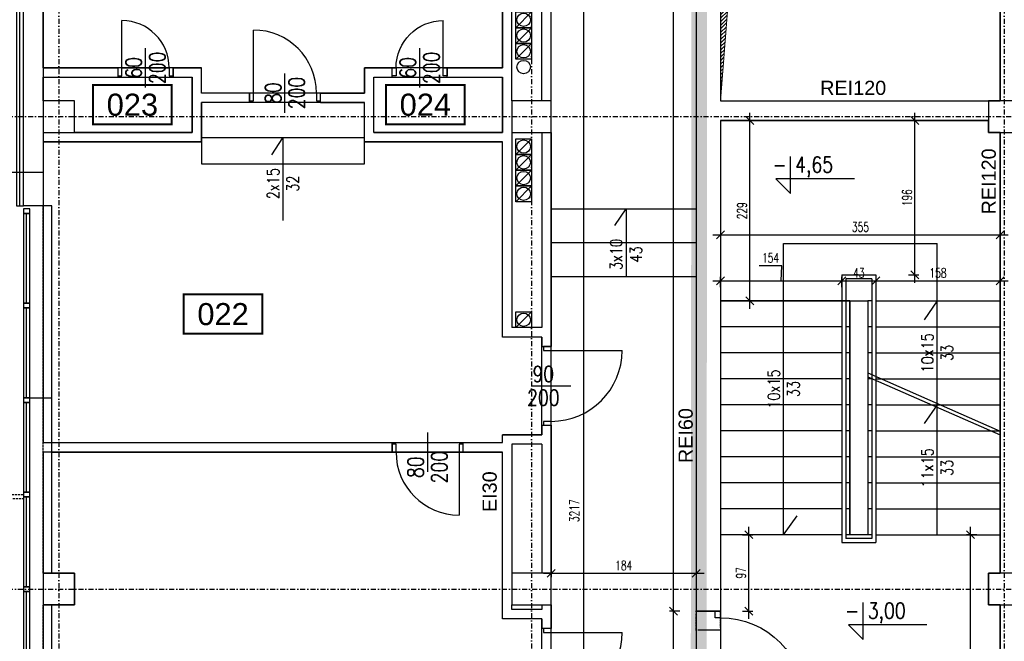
# Model space of a CAD drawing. Header units: centimetres. Extents: x -10729 to 144862, y -4437 to 43656.
# Tile 59 of 148: x 4950 to 6200, y 9134 to 9923. Entities that reach past the tile are written whole.
import ezdxf
from ezdxf.enums import TextEntityAlignment as Align

# ---------------------------------------------------------------- set-up
doc = ezdxf.new("R2010")
doc.units = ezdxf.units.CM
doc.header["$LTSCALE"] = 0.1
doc.header["$PDMODE"] = 35
doc.header["$PDSIZE"] = 0.1
for name, pattern in [('Kondygnacja  -0_5$0$DIVIDE', [31.75, 12.7, -6.35, 0, -6.35, 0, -6.35]), ('Kondygnacja  -0_5$0$DOT2', [3.175, 0, -3.175]), ('Kondygnacja  -0_5$0$HIDDEN', [9.525, 6.35, -3.175]), ('Osie rzutów$0$DASHDOT2', [12.7, 6.35, -3.175, 0, -3.175])]:
    doc.linetypes.add(name, pattern=pattern)
doc.layers.get('0').update_dxf_attribs({"color": 8})
doc.layers.get('DEFPOINTS').update_dxf_attribs({"color": 8})
for name, color, linetype in [('Kondygnacja  -0_5$0$ARCH_ETAPOWANIE', 8, 'Kondygnacja  -0_5$0$DIVIDE'), ('Kondygnacja  -0_5$0$ARCH_INFO_ETYK_DRZWI_IST', 8, 'Continuous'), ('Kondygnacja  -0_5$0$ARCH_INFO_KOTY_WYSOKOŚCIOWE_IST', 8, 'Continuous'), ('Kondygnacja  -0_5$0$ARCH_INFO_ODPORNOŚĆ OGNIOWA', 8, 'Continuous'), ('Kondygnacja  -0_5$0$ARCH_INFO_OPISY_PRZEGRODY_IST', 8, 'Continuous'), ('Kondygnacja  -0_5$0$ARCH_INFO_SCHODY_IST', 8, 'Continuous'), ('Kondygnacja  -0_5$0$ARCH_MUROWANE_IST', 8, 'Continuous'), ('Kondygnacja  -0_5$0$ARCH_NIEWIDOK_IST', 8, 'Kondygnacja  -0_5$0$HIDDEN'), ('Kondygnacja  -0_5$0$ARCH_OCIEPLENIE_IST', 8, 'Continuous'), ('Kondygnacja  -0_5$0$ARCH_OTWORY_WENTYLACJA_IST', 8, 'Continuous'), ('Kondygnacja  -0_5$0$ARCH_PRZEKROJOWE_IST', 8, 'Continuous'), ('Kondygnacja  -0_5$0$ARCH_SCHODY_IST', 8, 'Continuous'), ('Kondygnacja  -0_5$0$ARCH_WIDOK_IST', 8, 'Continuous'), ('Kondygnacja  -0_5$0$ARCH_WYBURZENIA', 8, 'Kondygnacja  -0_5$0$DOT2'), ('Kondygnacja  -0_5$0$ARCH_ŚLUSARKA_DRZWI', 8, 'Continuous'), ('Kondygnacja  -0_5$0$ARCH_ŚLUSARKA_DRZWI_IST', 8, 'Continuous'), ('Kondygnacja  -0_5$0$ARCH_ŚLUSARKA_OKNA_IST', 8, 'Continuous'), ('Kondygnacja  -0_5$0$ARCH_ŻELBET_IST', 8, 'Continuous'), ('Osie rzutów$0$ARCH_INFO_OSIE_IST', 8, 'Osie rzutów$0$DASHDOT2'), ('Osie rzutów$0$ARCH_INFO_OSIE_OPISY_IST', 8, 'Continuous'), ('Pomieszczenia -05$0$ARCH_INFO_AREA_ETYKIETY_200', 8, 'Continuous')]:
    doc.layers.add(name, color=color, linetype=linetype)
doc.layers.add('Kondygnacja  -0_5$0$ARCH_INFO_WYMIARY', color=8, linetype='Continuous', lineweight=9)
doc.layers.add('Kondygnacja  -0_5$0$ARCH_WIDOK', color=8, linetype='Continuous', lineweight=13)
doc.layers.add('OBRYSY POWIERZCHNI', color=8, linetype='Continuous', plot=False)
doc.styles.add('Kondygnacja  -0_5$0$Arial', font='ARIAL.TTF')
doc.styles.add('Kondygnacja  -0_5$0$Romans', font='Romans.shx', dxfattribs={"width": 0.7})
doc.styles.add('Kondygnacja  -0_5$0$ROMANS-50-CM', font='romans.shx', dxfattribs={"width": 0.8, "height": 10})
doc.styles.add('Pomieszczenia -05$0$Arial', font='ARIAL.TTF')
doc.dimstyles.new('Kondygnacja  -0_5$0$Wymiary 1-100', dxfattribs={"dimtxt": 12, "dimasz": 10, "dimexe": 5, "dimexo": 0, "dimgap": 4, "dimtad": 1, "dimrnd": 0.5, "dimzin": 12, "dimdsep": 46, "dimtxsty": 'Kondygnacja  -0_5$0$Romans', "dimblk": 'Kondygnacja  -0_5$0$_Oblique', "dimcen": 10, "dimdle": 10, "dimclrt": 55, "dimazin": 0, "dimtfac": 1, "dimtmove": 1, "dimatfit": 3, "dimfxl": 0, "dimtolj": 1, "dimtzin": 0, "dimarcsym": 0})

# ---------------------------------------------------------------- blocks, each defined once
blk = doc.blocks.new('Osie rzutów')
at = {"layer": 'Osie rzutów$0$ARCH_INFO_OSIE_IST', "ltscale": 10}
for p, q in [((5000, 12510), (5000, 4512.32)), ((5600, 12510), (5600, 4512.32)), ((6200, 12510), (6200, 4800)), ((6200, 12510), (6200, 4571.18)), ((4436.04, 9800), (15156.54, 9800)), ((4436.04, 9200), (15156.54, 9200))]:
    blk.add_line(p, q, dxfattribs=at)
blk = doc.blocks.new('Pomieszczenia -05$0$etykieta_numer')
at = {"color": 0, "linetype": 'ByBlock', "const_width": 2.44}
blk.add_lwpolyline([(-50, -50), (-50, 0), (50, 0), (50, -50)], close=True, dxfattribs=at)
at = {"color": 0, "linetype": 'ByBlock', "style": 'Pomieszczenia -05$0$Arial'}
blk.add_attdef('AECAREA:NUMBER', text='', height=28, dxfattribs=at).set_placement((0, -25), align=Align.MIDDLE)
blk = doc.blocks.new('Pomieszczenia -05_1')
at = {"layer": 'Pomieszczenia -05$0$ARCH_INFO_AREA_ETYKIETY_200', "color": 253, "linetype": 'Continuous', "lineweight": -3}
for p, values in [((5093.3, 9840.2), {'AECAREA:NUMBER': '023'}), ((5465.2, 9840.2), {'AECAREA:NUMBER': '024'}), ((5208.4, 9574.2), {'AECAREA:NUMBER': '022'})]:
    blk.add_blockref('Pomieszczenia -05$0$etykieta_numer', p, dxfattribs=at).add_auto_attribs(values)
blk = doc.blocks.new('Kondygnacja  -0_5$0$_Oblique')
at = {"color": 0, "linetype": 'ByBlock', "lineweight": -2}
blk.add_line((-0.5, -0.5), (0.5, 0.5), dxfattribs=at)
blk = doc.blocks.new('*D95')
at = {"layer": 'DEFPOINTS', "color": 0}
for p in [(5994, 9591.5), (5840, 9559.3), (5994, 9559.3)]:
    blk.add_point(p, dxfattribs=at)
at = {"layer": 'Kondygnacja  -0_5$0$ARCH_INFO_WYMIARY', "color": 0, "lineweight": -2}
for p, q in [((5917.9, 9610.6), (5889.1, 9610.6)), ((5917, 9591.5), (5917.9, 9610.6)), ((5830, 9591.5), (6004, 9591.5)), ((5840, 9583.5), (5840, 9596.5)), ((5994, 9583.5), (5994, 9596.5))]:
    blk.add_line(p, q, dxfattribs=at)
at = {"layer": 'Kondygnacja  -0_5$0$ARCH_INFO_WYMIARY', "color": 0, "lineweight": -2, "xscale": 10, "yscale": 10, "zscale": 10, "rotation": 180}
blk.add_blockref('Kondygnacja  -0_5$0$_Oblique', (5840, 9591.5), dxfattribs=at)
at = {"layer": 'Kondygnacja  -0_5$0$ARCH_INFO_WYMIARY', "color": 0, "lineweight": -2, "xscale": 10, "yscale": 10, "zscale": 10}
blk.add_blockref('Kondygnacja  -0_5$0$_Oblique', (5994, 9591.5), dxfattribs=at)
at = {"layer": 'Kondygnacja  -0_5$0$ARCH_INFO_WYMIARY', "color": 55, "insert": (5903.5, 9620.6), "char_height": 12, "attachment_point": 5, "style": 'Kondygnacja  -0_5$0$Romans'}
blk.add_mtext('\\A1;154', dxfattribs=at)
blk = doc.blocks.new('*D96')
at = {"layer": 'DEFPOINTS', "color": 0}
for p in [(6037, 9592.3), (6037, 9591.5), (5994, 9559.3)]:
    blk.add_point(p, dxfattribs=at)
at = {"layer": 'Kondygnacja  -0_5$0$ARCH_INFO_WYMIARY', "color": 0, "lineweight": -2}
for p, q in [((5984, 9591.5), (6047, 9591.5)), ((5994, 9583.5), (5994, 9596.5)), ((6037, 9592.3), (6037, 9586.5))]:
    blk.add_line(p, q, dxfattribs=at)
at = {"layer": 'Kondygnacja  -0_5$0$ARCH_INFO_WYMIARY', "color": 0, "lineweight": -2, "xscale": 10, "yscale": 10, "zscale": 10, "rotation": 180}
blk.add_blockref('Kondygnacja  -0_5$0$_Oblique', (5994, 9591.5), dxfattribs=at)
at = {"layer": 'Kondygnacja  -0_5$0$ARCH_INFO_WYMIARY', "color": 0, "lineweight": -2, "xscale": 10, "yscale": 10, "zscale": 10}
blk.add_blockref('Kondygnacja  -0_5$0$_Oblique', (6037, 9591.5), dxfattribs=at)
at = {"layer": 'Kondygnacja  -0_5$0$ARCH_INFO_WYMIARY', "color": 55, "insert": (6015.5, 9601.5), "char_height": 12, "attachment_point": 5, "style": 'Kondygnacja  -0_5$0$Romans'}
blk.add_mtext('\\A1;43', dxfattribs=at)
blk = doc.blocks.new('*D97')
at = {"layer": 'DEFPOINTS', "color": 0}
for p in [(6195, 9628.8), (6037, 9592.3), (6195, 9591.5)]:
    blk.add_point(p, dxfattribs=at)
at = {"layer": 'Kondygnacja  -0_5$0$ARCH_INFO_WYMIARY', "color": 0, "lineweight": -2}
for p, q in [((6195, 9599.5), (6195, 9586.5)), ((6027, 9591.5), (6205, 9591.5)), ((6037, 9592.3), (6037, 9586.5))]:
    blk.add_line(p, q, dxfattribs=at)
at = {"layer": 'Kondygnacja  -0_5$0$ARCH_INFO_WYMIARY', "color": 0, "lineweight": -2, "xscale": 10, "yscale": 10, "zscale": 10, "rotation": 180}
blk.add_blockref('Kondygnacja  -0_5$0$_Oblique', (6037, 9591.5), dxfattribs=at)
at = {"layer": 'Kondygnacja  -0_5$0$ARCH_INFO_WYMIARY', "color": 0, "lineweight": -2, "xscale": 10, "yscale": 10, "zscale": 10}
blk.add_blockref('Kondygnacja  -0_5$0$_Oblique', (6195, 9591.5), dxfattribs=at)
at = {"layer": 'Kondygnacja  -0_5$0$ARCH_INFO_WYMIARY', "color": 55, "insert": (6116, 9601.5), "char_height": 12, "attachment_point": 5, "style": 'Kondygnacja  -0_5$0$Romans'}
blk.add_mtext('\\A1;158', dxfattribs=at)
blk = doc.blocks.new('*D150')
at = {"layer": 'DEFPOINTS', "color": 0}
for p in [(5845, 9795), (5877.1, 9795), (5845, 9566)]:
    blk.add_point(p, dxfattribs=at)
at = {"layer": 'Kondygnacja  -0_5$0$ARCH_INFO_WYMIARY', "color": 0, "lineweight": -2}
for p, q in [((5877.1, 9556), (5877.1, 9805)), ((5869.1, 9795), (5882.1, 9795)), ((5869.1, 9566), (5882.1, 9566))]:
    blk.add_line(p, q, dxfattribs=at)
at = {"layer": 'Kondygnacja  -0_5$0$ARCH_INFO_WYMIARY', "color": 0, "lineweight": -2, "xscale": 10, "yscale": 10, "zscale": 10}
for p, rotation in [((5877.1, 9795), 90), ((5877.1, 9566), 270)]:
    blk.add_blockref('Kondygnacja  -0_5$0$_Oblique', p, dxfattribs=dict(at, rotation=rotation))
at = {"layer": 'Kondygnacja  -0_5$0$ARCH_INFO_WYMIARY', "color": 55, "insert": (5867.1, 9680.5), "char_height": 12, "attachment_point": 5, "rotation": 90, "style": 'Kondygnacja  -0_5$0$Romans'}
blk.add_mtext('\\A1;229', dxfattribs=at)
blk = doc.blocks.new('*D151')
at = {"layer": 'DEFPOINTS', "color": 0}
for p in [(6157.2, 9269), (6195, 9269), (6190, 8870)]:
    blk.add_point(p, dxfattribs=at)
at = {"layer": 'Kondygnacja  -0_5$0$ARCH_INFO_WYMIARY', "color": 0, "lineweight": -2}
for p, q in [((6157.2, 8860), (6157.2, 9279)), ((6165.2, 9269), (6152.2, 9269)), ((6165.2, 8870), (6152.2, 8870))]:
    blk.add_line(p, q, dxfattribs=at)
at = {"layer": 'Kondygnacja  -0_5$0$ARCH_INFO_WYMIARY', "color": 0, "lineweight": -2, "xscale": 10, "yscale": 10, "zscale": 10}
for p, rotation in [((6157.2, 9269), 90), ((6157.2, 8870), 270)]:
    blk.add_blockref('Kondygnacja  -0_5$0$_Oblique', p, dxfattribs=dict(at, rotation=rotation))
at = {"layer": 'Kondygnacja  -0_5$0$ARCH_INFO_WYMIARY', "color": 55, "insert": (6147.2, 9069.5), "char_height": 12, "attachment_point": 5, "rotation": 90, "style": 'Kondygnacja  -0_5$0$Romans'}
blk.add_mtext('\\A1;399', dxfattribs=at)
blk = doc.blocks.new('*D98')
at = {"layer": 'DEFPOINTS', "color": 0}
for p in [(5840, 9672), (6195, 9652), (6195, 9649.8)]:
    blk.add_point(p, dxfattribs=at)
at = {"layer": 'Kondygnacja  -0_5$0$ARCH_INFO_WYMIARY', "color": 0, "lineweight": -2}
for p, q in [((5830, 9649.8), (6205, 9649.8)), ((5840, 9657.8), (5840, 9644.8)), ((6195, 9652), (6195, 9644.8))]:
    blk.add_line(p, q, dxfattribs=at)
at = {"layer": 'Kondygnacja  -0_5$0$ARCH_INFO_WYMIARY', "color": 0, "lineweight": -2, "xscale": 10, "yscale": 10, "zscale": 10, "rotation": 180}
blk.add_blockref('Kondygnacja  -0_5$0$_Oblique', (5840, 9649.8), dxfattribs=at)
at = {"layer": 'Kondygnacja  -0_5$0$ARCH_INFO_WYMIARY', "color": 0, "lineweight": -2, "xscale": 10, "yscale": 10, "zscale": 10}
blk.add_blockref('Kondygnacja  -0_5$0$_Oblique', (6195, 9649.8), dxfattribs=at)
at = {"layer": 'Kondygnacja  -0_5$0$ARCH_INFO_WYMIARY', "color": 55, "insert": (6017.5, 9659.8), "char_height": 12, "attachment_point": 5, "style": 'Kondygnacja  -0_5$0$Romans'}
blk.add_mtext('\\A1;355', dxfattribs=at)
blk = doc.blocks.new('*D153')
at = {"layer": 'DEFPOINTS', "color": 0}
for p in [(5840, 9269), (5875.9, 9269), (5840, 9172)]:
    blk.add_point(p, dxfattribs=at)
at = {"layer": 'Kondygnacja  -0_5$0$ARCH_INFO_WYMIARY', "color": 0, "lineweight": -2}
for p, q in [((5875.9, 9162), (5875.9, 9279)), ((5867.9, 9269), (5880.9, 9269)), ((5867.9, 9172), (5880.9, 9172))]:
    blk.add_line(p, q, dxfattribs=at)
at = {"layer": 'Kondygnacja  -0_5$0$ARCH_INFO_WYMIARY', "color": 0, "lineweight": -2, "xscale": 10, "yscale": 10, "zscale": 10}
for p, rotation in [((5875.9, 9269), 90), ((5875.9, 9172), 270)]:
    blk.add_blockref('Kondygnacja  -0_5$0$_Oblique', p, dxfattribs=dict(at, rotation=rotation))
at = {"layer": 'Kondygnacja  -0_5$0$ARCH_INFO_WYMIARY', "color": 55, "insert": (5865.9, 9220.5), "char_height": 12, "attachment_point": 5, "rotation": 90, "style": 'Kondygnacja  -0_5$0$Romans'}
blk.add_mtext('\\A1;97', dxfattribs=at)
blk = doc.blocks.new('*D99')
at = {"layer": 'DEFPOINTS', "color": 0}
for p in [(5625, 9304), (5809, 9304), (5809, 9220)]:
    blk.add_point(p, dxfattribs=at)
at = {"layer": 'Kondygnacja  -0_5$0$ARCH_INFO_WYMIARY', "color": 0, "lineweight": -2}
for p, q in [((5625, 9228), (5625, 9215)), ((5809, 9228), (5809, 9215)), ((5615, 9220), (5819, 9220))]:
    blk.add_line(p, q, dxfattribs=at)
at = {"layer": 'Kondygnacja  -0_5$0$ARCH_INFO_WYMIARY', "color": 0, "lineweight": -2, "xscale": 10, "yscale": 10, "zscale": 10, "rotation": 180}
blk.add_blockref('Kondygnacja  -0_5$0$_Oblique', (5625, 9220), dxfattribs=at)
at = {"layer": 'Kondygnacja  -0_5$0$ARCH_INFO_WYMIARY', "color": 0, "lineweight": -2, "xscale": 10, "yscale": 10, "zscale": 10}
blk.add_blockref('Kondygnacja  -0_5$0$_Oblique', (5809, 9220), dxfattribs=at)
at = {"layer": 'Kondygnacja  -0_5$0$ARCH_INFO_WYMIARY', "color": 55, "insert": (5717, 9230), "char_height": 12, "attachment_point": 5, "style": 'Kondygnacja  -0_5$0$Romans'}
blk.add_mtext('\\A1;184', dxfattribs=at)
blk = doc.blocks.new('*D154')
at = {"layer": 'DEFPOINTS', "color": 0}
for p in [(5625, 10754), (5666.4, 10754), (5625, 7537)]:
    blk.add_point(p, dxfattribs=at)
at = {"layer": 'Kondygnacja  -0_5$0$ARCH_INFO_WYMIARY', "color": 0, "lineweight": -2}
for p, q in [((5666.4, 7527), (5666.4, 10764)), ((5658.4, 10754), (5671.4, 10754)), ((5658.4, 7537), (5671.4, 7537))]:
    blk.add_line(p, q, dxfattribs=at)
at = {"layer": 'Kondygnacja  -0_5$0$ARCH_INFO_WYMIARY', "color": 0, "lineweight": -2, "xscale": 10, "yscale": 10, "zscale": 10}
for p, rotation in [((5666.4, 10754), 90), ((5666.4, 7537), 270)]:
    blk.add_blockref('Kondygnacja  -0_5$0$_Oblique', p, dxfattribs=dict(at, rotation=rotation))
at = {"layer": 'Kondygnacja  -0_5$0$ARCH_INFO_WYMIARY', "color": 55, "insert": (5654.4, 9299.4), "char_height": 12, "attachment_point": 5, "rotation": 90, "style": 'Kondygnacja  -0_5$0$Romans'}
blk.add_mtext('\\A1;3217', dxfattribs=at)
blk = doc.blocks.new('*D174')
at = {"layer": 'DEFPOINTS', "color": 0}
for p in [(5780.1, 9172), (5809, 9172), (5809, 9048)]:
    blk.add_point(p, dxfattribs=at)
at = {"layer": 'Kondygnacja  -0_5$0$ARCH_INFO_WYMIARY', "color": 0, "lineweight": -2}
for p, q in [((5780.1, 9038), (5780.1, 9182)), ((5788.1, 9172), (5775.1, 9172)), ((5788.1, 9048), (5775.1, 9048))]:
    blk.add_line(p, q, dxfattribs=at)
at = {"layer": 'Kondygnacja  -0_5$0$ARCH_INFO_WYMIARY', "color": 0, "lineweight": -2, "xscale": 10, "yscale": 10, "zscale": 10}
for p, rotation in [((5780.1, 9172), 90), ((5780.1, 9048), 270)]:
    blk.add_blockref('Kondygnacja  -0_5$0$_Oblique', p, dxfattribs=dict(at, rotation=rotation))
at = {"layer": 'Kondygnacja  -0_5$0$ARCH_INFO_WYMIARY', "color": 55, "insert": (5770.1, 9110), "char_height": 12, "attachment_point": 5, "rotation": 90, "style": 'Kondygnacja  -0_5$0$Romans'}
blk.add_mtext('\\A1;124', dxfattribs=at)
blk = doc.blocks.new('*D175')
at = {"layer": 'DEFPOINTS', "color": 0}
for p in [(5780.1, 10754), (5809, 10754), (5809, 9172)]:
    blk.add_point(p, dxfattribs=at)
at = {"layer": 'Kondygnacja  -0_5$0$ARCH_INFO_WYMIARY', "color": 0, "lineweight": -2}
for p, q in [((5780.1, 9162), (5780.1, 10764)), ((5788.1, 10754), (5775.1, 10754)), ((5788.1, 9172), (5775.1, 9172))]:
    blk.add_line(p, q, dxfattribs=at)
at = {"layer": 'Kondygnacja  -0_5$0$ARCH_INFO_WYMIARY', "color": 0, "lineweight": -2, "xscale": 10, "yscale": 10, "zscale": 10}
for p, rotation in [((5780.1, 10754), 90), ((5780.1, 9172), 270)]:
    blk.add_blockref('Kondygnacja  -0_5$0$_Oblique', p, dxfattribs=dict(at, rotation=rotation))
at = {"layer": 'Kondygnacja  -0_5$0$ARCH_INFO_WYMIARY', "color": 55, "insert": (5770.1, 9963), "char_height": 12, "attachment_point": 5, "rotation": 90, "style": 'Kondygnacja  -0_5$0$Romans'}
blk.add_mtext('\\A1;1582', dxfattribs=at)
blk = doc.blocks.new('*D117')
at = {"layer": 'DEFPOINTS', "color": 0}
for p in [(6054.6, 9795), (6086.7, 9795), (6037, 9599)]:
    blk.add_point(p, dxfattribs=at)
at = {"layer": 'Kondygnacja  -0_5$0$ARCH_INFO_WYMIARY', "color": 0, "lineweight": -2}
for p, q in [((6086.7, 9589), (6086.7, 9805)), ((6078.7, 9795), (6091.7, 9795)), ((6078.7, 9599), (6091.7, 9599))]:
    blk.add_line(p, q, dxfattribs=at)
at = {"layer": 'Kondygnacja  -0_5$0$ARCH_INFO_WYMIARY', "color": 0, "lineweight": -2, "xscale": 10, "yscale": 10, "zscale": 10}
for p, rotation in [((6086.7, 9795), 90), ((6086.7, 9599), 270)]:
    blk.add_blockref('Kondygnacja  -0_5$0$_Oblique', p, dxfattribs=dict(at, rotation=rotation))
at = {"layer": 'Kondygnacja  -0_5$0$ARCH_INFO_WYMIARY', "color": 55, "insert": (6076.7, 9697), "char_height": 12, "attachment_point": 5, "rotation": 90, "style": 'Kondygnacja  -0_5$0$Romans'}
blk.add_mtext('\\A1;196', dxfattribs=at)
blk = doc.blocks.new('Kondygnacja  -0_5$0$DRZWI80')
blk.add_line((-40, 0), (-40, 80))
at = {"lineweight": -3}
for p, q in [((0, -25), (0, 25)), ((40, 0), (-40, 0))]:
    blk.add_line(p, q, dxfattribs=at)
for points in [[(-45, -10), (-40, -10), (-40, 0), (-45, 0)], [(40, -10), (45, -10), (45, 0), (40, 0)]]:
    blk.add_lwpolyline(points, close=True, dxfattribs=at)
blk.add_arc((-40, 0), 80, 0, 90, dxfattribs=at)
blk = doc.blocks.new('Kondygnacja  -0_5$0$DRZWI60')
at = {"color": 0}
blk.add_line((-30, 0), (-30, 60), dxfattribs=at)
at = {"color": 0, "lineweight": -3}
for p, q in [((0, -25), (0, 25)), ((-30, 0), (30, 0))]:
    blk.add_line(p, q, dxfattribs=at)
for points in [[(-35, -10), (-30, -10), (-30, 0), (-35, 0)], [(30, -10), (35, -10), (35, 0), (30, 0)]]:
    blk.add_lwpolyline(points, close=True, dxfattribs=at)
blk.add_arc((-30, 0), 60, 0, 90, dxfattribs=at)
blk = doc.blocks.new('Kondygnacja  -0_5$0$DRZWI90')
blk.add_line((-45, 0), (-45, 90))
at = {"lineweight": -3}
for p, q in [((0, -25), (0, 25)), ((45, 0), (-45, 0))]:
    blk.add_line(p, q, dxfattribs=at)
for points in [[(-50, -10), (-45, -10), (-45, 0), (-50, 0)], [(45, -10), (50, -10), (50, 0), (45, 0)]]:
    blk.add_lwpolyline(points, close=True, dxfattribs=at)
blk.add_arc((-45, 0), 90, 0, 90, dxfattribs=at)

msp = doc.modelspace()

# ---------------------------------------------------------------- hatches: boundary and pattern name
at = {"layer": 'Kondygnacja  -0_5$0$ARCH_WIDOK'}
h = msp.add_hatch(dxfattribs=at)
h.set_pattern_fill('ANSI31', color=256, angle=-180, style=0)
h.set_pattern_definition([(225, (-2e-11, 3600), (2.245064, -2.245064), [])])
h.paths.add_polyline_path([(5840, 9820), (5840, 10380), (6195, 10380), (5880.4, 10341.573)])

# ---------------------------------------------------------------- linework, layer by layer
at = {"layer": 'Kondygnacja  -0_5$0$ARCH_ETAPOWANIE', "ltscale": 10, "const_width": 20, "elevation": 300}
msp.add_lwpolyline([(4946, 3931), (4946, 5443), (5613, 5443), (5613, 5586), (5809, 5586), (5815, 12220), (6212, 12220), (6212, 13458.874), (6172, 13458.874), (6171.997, 14762.582), (4925, 14762.019), (4925, 14762.019), (8839.196, 14763.787)], dxfattribs=at)
at = {"layer": 'Kondygnacja  -0_5$0$ARCH_INFO_KOTY_WYSOKOŚCIOWE_IST'}
for points in [[(6009.858, 9721.106), (5910.14, 9721.106), (5928.89, 9702.356), (5928.89, 9749.199)], [(6101.984, 9154.658), (6002.265, 9154.658), (6021.015, 9135.908), (6021.015, 9182.751)]]:
    msp.add_lwpolyline(points, dxfattribs=at)
at = {"layer": 'Kondygnacja  -0_5$0$ARCH_INFO_OPISY_PRZEGRODY_IST'}
msp.add_lwpolyline([(4890.089, 9729.56), (4890.089, 9709.56), (4820.089, 9709.56), (4820.089, 9749.56), (4890.089, 9749.56), (4890.089, 9729.56), (4980, 9729.56)], dxfattribs=at)
at = {"layer": 'Kondygnacja  -0_5$0$ARCH_INFO_SCHODY_IST'}
for p, q in [((5920, 9269), (5920, 9639)), ((5920, 9639), (6115, 9639)), ((6115, 9269), (6115, 9639)), ((6115, 9566), (6098.564, 9542.081)), ((6115, 9434), (6098.564, 9410.081)), ((5920, 9269), (5937.4, 9292.923))]:
    msp.add_line(p, q, dxfattribs=at)
for points in [[(5270.323, 9751.691), (5284.5, 9773), (5284.5, 9668)], [(5705.823, 9661.691), (5720, 9683), (5720, 9597)]]:
    msp.add_lwpolyline(points, dxfattribs=at)
at = {"layer": 'Kondygnacja  -0_5$0$ARCH_MUROWANE_IST', "ltscale": 4}
for p, q in [((5840, 10850), (5840, 9820)), ((5809, 10754), (5809, 9172)), ((5563, 9862), (5563, 10380)), ((5575, 9820), (5575, 10380)), ((5613, 9820), (5613, 10380)), ((5625, 9820), (5625, 10380)), ((6195, 10380), (6195, 9820)), ((4980, 9862), (5075, 9862)), ((5075, 9862), (5075, 9850)), ((5145, 9862), (5181, 9862)), ((5145, 9862), (5145, 9850)), ((5181, 9830), (5181, 9862)), ((5388, 9830), (5388, 9862)), ((5388, 9862), (5423, 9862)), ((5423, 9850), (5423, 9862)), ((5493, 9862), (5563, 9862)), ((5493, 9850), (5493, 9862)), ((4980, 9850), (5075, 9850)), ((5145, 9850), (5169, 9850)), ((5169, 9780), (5169, 9850)), ((5400, 9780), (5400, 9850)), ((5400, 9850), (5423, 9850)), ((5493, 9850), (5563, 9850)), ((5563, 9780), (5563, 9850)), ((5242, 9830), (5181, 9830)), ((5242, 9818), (5242, 9830)), ((5332, 9818), (5332, 9830)), ((5332, 9830), (5388, 9830)), ((5181, 9768), (5181, 9818)), ((5242, 9818), (5181, 9818)), ((5332, 9818), (5388, 9818)), ((5388, 9768), (5388, 9818)), ((5840, 9820), (6180, 9820)), ((5840, 9795), (5840, 9172)), ((5840, 9795), (6180, 9795)), ((5020, 9780), (5169, 9780)), ((5400, 9780), (5563, 9780)), ((5575, 9780), (5575, 9532)), ((5613, 9780), (5613, 9532)), ((5625, 9780), (5625, 9508)), ((4980, 9768), (5181, 9768)), ((4984.857, 9768), (5181, 9768)), ((5388, 9768), (5563, 9768)), ((5563, 9520), (5563, 9768)), ((5613, 9532), (5575, 9532)), ((5613, 9520), (5563, 9520)), ((5613, 9520), (5613, 9508)), ((5613, 9508), (5625, 9508)), ((4963, 9443), (4991, 9443)), ((5613, 9408), (5613, 9396)), ((5613, 9408), (5625, 9408)), ((5625, 9408), (5625, 9220)), ((5563, 9386), (5563, 9396)), ((5613, 9396), (5563, 9396)), ((4991, 9386), (5423, 9386)), ((5423, 9374), (5423, 9386)), ((5513, 9386), (5563, 9386)), ((5513, 9374), (5513, 9386)), ((5575, 9384), (5575, 9220)), ((5613, 9384), (5575, 9384)), ((5613, 9384), (5613, 9220)), ((4991, 9374), (5423, 9374)), ((5513, 9374), (5563, 9374)), ((5563, 9162), (5563, 9374)), ((5575, 9174), (5575, 9180)), ((5613, 9180), (5613, 9174)), ((5625, 9180), (5625, 9150)), ((5625, 9180), (5625, 9150)), ((5613, 9162), (5563, 9162)), ((5613, 9174), (5575, 9174)), ((5613, 9162), (5613, 9150)), ((5840, 9172), (5809, 9172)), ((5625, 9150), (5613, 9150))]:
    msp.add_line(p, q, dxfattribs=at)
msp.add_lwpolyline([(4955, 10520), (4980, 10520), (4980, 9686.829), (4955, 9686.829)], close=True, dxfattribs=at)
at = {"layer": 'Kondygnacja  -0_5$0$ARCH_NIEWIDOK_IST', "ltscale": 2}
for p, q in [((4980, 9220), (4980, 9686.829)), ((4980, 8620), (4980, 9180))]:
    msp.add_line(p, q, dxfattribs=at)
at = {"layer": 'Kondygnacja  -0_5$0$ARCH_NIEWIDOK_IST', "ltscale": 4}
for points in [[(4900.001, 9767.5), (4900, 9515), (4800, 9415), (4900, 9315), (4955, 9315)], [(4905.001, 9767.5), (4905, 9512.929), (4807.071, 9415), (4902.071, 9320), (4955, 9320)]]:
    msp.add_lwpolyline(points, dxfattribs=at)
at = {"layer": 'Kondygnacja  -0_5$0$ARCH_OCIEPLENIE_IST'}
msp.add_line((4950.5, 9686.829), (4950.5, 10520), dxfattribs=at)
at = {"layer": 'Kondygnacja  -0_5$0$ARCH_OTWORY_WENTYLACJA_IST'}
for p, q in [((5600, 9933), (5580, 9913)), ((5600, 9913), (5580, 9893)), ((5600, 9893), (5580, 9873)), ((5600, 9772), (5580, 9752)), ((5600, 9752), (5580, 9732)), ((5600, 9732), (5580, 9712)), ((5600, 9712), (5580, 9692)), ((5600, 9552), (5580, 9532))]:
    msp.add_line(p, q, dxfattribs=at)
for points in [[(5600, 9913), (5580, 9913), (5580, 9933), (5600, 9933)], [(5600, 9893), (5580, 9893), (5580, 9913), (5600, 9913)], [(5600, 9873), (5580, 9873), (5580, 9893), (5600, 9893)], [(5600, 9752), (5580, 9752), (5580, 9772), (5600, 9772)], [(5600, 9732), (5580, 9732), (5580, 9752), (5600, 9752)], [(5600, 9712), (5580, 9712), (5580, 9732), (5600, 9732)], [(5600, 9692), (5580, 9692), (5580, 9712), (5600, 9712)], [(5600, 9532), (5580, 9532), (5580, 9552), (5600, 9552)]]:
    msp.add_lwpolyline(points, close=True, dxfattribs=at)
for centre in [(5590, 9923), (5590, 9903), (5590, 9883), (5590, 9762), (5590, 9742), (5590, 9722), (5590, 9702), (5590, 9542)]:
    msp.add_circle(centre, 8.5, dxfattribs=at)
at = {"layer": 'Kondygnacja  -0_5$0$ARCH_PRZEKROJOWE_IST', "ltscale": 4}
msp.add_lwpolyline([(4955, 10520), (4946, 10520), (4946, 9686.829), (4955, 9686.829)], dxfattribs=at)
msp.add_circle((5590, 9863), 8.5, dxfattribs=at)
at = {"layer": 'Kondygnacja  -0_5$0$ARCH_SCHODY_IST'}
for p, q in [((5994, 9599), (5994, 9259)), ((5994, 9599), (6037, 9599)), ((5999, 9594), (5999, 9264)), ((6032, 9594), (5999, 9594)), ((6032, 9594), (6032, 9264)), ((6037, 9599), (6037, 9259)), ((5994, 9566), (5840, 9566)), ((6004, 9566), (5999, 9566)), ((6004, 9566), (6004, 9269)), ((6027, 9566), (6027, 9269)), ((6032, 9566), (6027, 9566)), ((6037, 9566), (6195, 9566)), ((5994, 9533), (5840, 9533)), ((6004, 9533), (5999, 9533)), ((6032, 9533), (6027, 9533)), ((6037, 9533), (6195, 9533)), ((5994, 9500), (5840, 9500)), ((6004, 9500), (5999, 9500)), ((6032, 9500), (6027, 9500)), ((6037, 9500), (6195, 9500)), ((6027, 9474.443), (6195, 9400.706)), ((5994, 9467), (5840, 9467)), ((6004, 9467), (5999, 9467)), ((6027, 9469.443), (6195, 9395.706)), ((6032, 9467), (6027, 9467)), ((6037, 9467), (6195, 9467)), ((5994, 9434), (5840, 9434)), ((6004, 9434), (5999, 9434)), ((6032, 9434), (6027, 9434)), ((6037, 9434), (6195, 9434)), ((5994, 9401), (5840, 9401)), ((6004, 9401), (5999, 9401)), ((6032, 9401), (6027, 9401)), ((6037, 9401), (6195, 9401)), ((5994, 9368), (5840, 9368)), ((6004, 9368), (5999, 9368)), ((6032, 9368), (6027, 9368)), ((6037, 9368), (6195, 9368)), ((5994, 9335), (5840, 9335)), ((6004, 9335), (5999, 9335)), ((6032, 9335), (6027, 9335)), ((6037, 9335), (6195, 9335)), ((5994, 9302), (5840, 9302)), ((6004, 9302), (5999, 9302)), ((6032, 9302), (6027, 9302)), ((6037, 9302), (6195, 9302)), ((5994, 9269), (5840, 9269)), ((6032, 9269), (5999, 9269)), ((6032, 9264), (5999, 9264)), ((6037, 9269), (6195, 9269)), ((5994, 9259), (6037, 9259))]:
    msp.add_line(p, q, dxfattribs=at)
at = {"layer": 'Kondygnacja  -0_5$0$ARCH_WIDOK'}
msp.add_lwpolyline([(5840, 9820), (5840, 10380), (6195, 10380), (5880.4, 10341.573), (5840, 9820)], dxfattribs=at)
at = {"layer": 'Kondygnacja  -0_5$0$ARCH_WIDOK_IST'}
for p, q in [((5388, 9773), (5181, 9773)), ((5625, 9683), (5809, 9683)), ((5625, 9640), (5809, 9640)), ((5625, 9597), (5809, 9597))]:
    msp.add_line(p, q, dxfattribs=at)
for points in [[(5181, 9768), (5181, 9740), (5388, 9740), (5388, 9768)], [(4980, 9220), (4991, 9220), (4991, 9686.829), (4980, 9686.829)], [(4980, 8620), (4991, 8620), (4991, 9180), (4980, 9180)]]:
    msp.add_lwpolyline(points, dxfattribs=at)
at = {"layer": 'Kondygnacja  -0_5$0$ARCH_WYBURZENIA', "ltscale": 6}
msp.add_lwpolyline([(5840, 9172), (5840, 9148), (5809, 9148), (5809, 9172)], close=True, dxfattribs=at)
at = {"layer": 'Kondygnacja  -0_5$0$ARCH_ŚLUSARKA_DRZWI', "linetype": 'Continuous', "lineweight": -3}
msp.add_lwpolyline([(5833, 9163.5), (5833, 9172), (5840, 9172), (5840, 9163.5)], close=True, dxfattribs=at)
at = {"layer": 'Kondygnacja  -0_5$0$ARCH_ŚLUSARKA_DRZWI', "linetype": 'Continuous', "lineweight": -3, "extrusion": (0, 0, -1)}
msp.add_arc((-5840, 9056.5), 107, 90, 180, dxfattribs=at)
at = {"layer": 'Kondygnacja  -0_5$0$ARCH_ŚLUSARKA_OKNA_IST'}
for p, q in [((4959, 9563), (4959, 9677)), ((4959, 9443), (4959, 9557)), ((4959, 9323), (4959, 9437)), ((4959, 9203), (4959, 9317)), ((4959, 9083), (4959, 9197))]:
    msp.add_line(p, q, dxfattribs=at)
for points in [[(4963, 9677), (4963, 9683), (4955, 9683), (4955, 9677)], [(4963, 9563), (4963, 9677), (4955, 9677), (4955, 9563)], [(4963, 9557), (4963, 9563), (4955, 9563), (4955, 9557)], [(4963, 9443), (4963, 9557), (4955, 9557), (4955, 9443)], [(4963, 9437), (4963, 9443), (4955, 9443), (4955, 9437)], [(4963, 9323), (4963, 9437), (4955, 9437), (4955, 9323)], [(4963, 9317), (4963, 9323), (4955, 9323), (4955, 9317)], [(4963, 9203), (4963, 9317), (4955, 9317), (4955, 9203)], [(4963, 9197), (4963, 9203), (4955, 9203), (4955, 9197)], [(4963, 9083), (4963, 9197), (4955, 9197), (4955, 9083)]]:
    msp.add_lwpolyline(points, close=True, dxfattribs=at)
at = {"layer": 'Kondygnacja  -0_5$0$ARCH_ŻELBET_IST', "ltscale": 4}
for p, q in [((6195, 9780), (6195, 9220)), ((6195, 9180), (6195, 8620))]:
    msp.add_line(p, q, dxfattribs=at)
for points in [[(4980, 9780), (5020, 9780), (5020, 9820), (4980, 9820)], [(5575, 9780), (5625, 9780), (5625, 9820), (5575, 9820)], [(5575, 9780), (5625, 9780), (5625, 9820), (5575, 9820)], [(6180, 9780), (6220, 9780), (6220, 9820), (6180, 9820)], [(4980, 9180), (5020, 9180), (5020, 9220), (4980, 9220)], [(5575, 9180), (5625, 9180), (5625, 9220), (5575, 9220)], [(5575, 9180), (5625, 9180), (5625, 9220), (5575, 9220)], [(6180, 9180), (6220, 9180), (6220, 9220), (6180, 9220)], [(6180, 9180), (6220, 9180), (6220, 9220), (6180, 9220)]]:
    msp.add_lwpolyline(points, close=True, dxfattribs=at)
at = {"layer": 'OBRYSY POWIERZCHNI'}
for points in [[(5840, 9820), (6195, 9820), (6195, 10380), (6180, 10380), (6180, 10420), (6195, 10420), (6195, 10980), (6180, 10980), (6180, 11020), (6195, 11020), (6195, 11580), (6180, 11580), (6180, 11620), (6195, 11620), (6195, 12180), (6180, 12180), (6178.107, 12194.757), (5840, 12194.757), (5840, 9820)], [(5563, 9862), (5388, 9862), (5388, 9830), (5181, 9830), (5181, 9862), (4980, 9862), (4980, 10380), (5563, 10380), (5563, 9862)], [(4980, 9850), (5169, 9850), (5169, 9780), (5020, 9780), (5020, 9820), (4980, 9820), (4980, 9850)], [(5400, 9850), (5563, 9850), (5563, 9780), (5400, 9780), (5400, 9850)], [(4991, 9386), (5563, 9386), (5563, 9396), (5613, 9396), (5613, 9520), (5563, 9520), (5563, 9768), (5388, 9768), (5388, 9818), (5181, 9818), (5181, 9768), (4980, 9768), (4980, 9386), (4991, 9386)], [(5842, 8870), (6195, 8870), (6195, 9180), (6180, 9180), (6180, 9220), (6195, 9220), (6195, 9780), (6180, 9780), (6180, 9795), (5840, 9795), (5840, 9566), (6027, 9566), (6027, 9269), (6004, 9269), (6004, 9566), (5840, 9566), (5840, 8870), (5842, 8870)], [(5563, 8966), (5563, 9038), (5613, 9038), (5613, 9162), (5563, 9162), (5563, 9374), (4980, 9374), (4980, 9220), (5020, 9220), (5020, 9180), (4985.5, 9180), (4980, 9180), (4980, 8966), (5563, 8966)]]:
    msp.add_lwpolyline(points, dxfattribs=at)
msp.add_lwpolyline([(5809, 5586), (5625, 5586), (5625, 10754), (5809, 10754)], close=True, dxfattribs=at)

# ---------------------------------------------------------------- block references
msp.add_blockref('Pomieszczenia -05_1', (0, 0))
at = {"layer": 'Kondygnacja  -0_5$0$ARCH_ŚLUSARKA_DRZWI_IST'}
for name, p in [('Kondygnacja  -0_5$0$DRZWI60', (5110, 9862)), ('Kondygnacja  -0_5$0$DRZWI80', (5287, 9830))]:
    msp.add_blockref(name, p, dxfattribs=at)
at = {"layer": 'Kondygnacja  -0_5$0$ARCH_ŚLUSARKA_DRZWI_IST', "xscale": -1}
msp.add_blockref('Kondygnacja  -0_5$0$DRZWI60', (5458, 9862), dxfattribs=at)
at = {"layer": 'Kondygnacja  -0_5$0$ARCH_ŚLUSARKA_DRZWI_IST'}
for name, p, rotation in [('Kondygnacja  -0_5$0$DRZWI90', (5625, 9458), 270), ('Kondygnacja  -0_5$0$DRZWI80', (5468, 9374), 180), ('Kondygnacja  -0_5$0$DRZWI90', (5625, 9100), 270)]:
    msp.add_blockref(name, p, dxfattribs=dict(at, rotation=rotation))
at = {"layer": 'Osie rzutów$0$ARCH_INFO_OSIE_OPISY_IST'}
msp.add_blockref('Osie rzutów', (0, 0), dxfattribs=at)

# ---------------------------------------------------------------- texts
at = {"layer": 'Kondygnacja  -0_5$0$ARCH_INFO_ETYK_DRZWI_IST', "char_height": 20, "width": 10, "attachment_point": 5, "rotation": 90, "line_spacing_factor": 0.9, "style": 'Kondygnacja  -0_5$0$ROMANS-50-CM'}
for s, insert in [('60\\P200', (5110, 9862)), ('60\\P200', (5458, 9862)), ('80\\P200', (5287, 9830)), ('80\\P200', (5468, 9354.727))]:
    msp.add_mtext(s, dxfattribs=dict(at, insert=insert))
at = {"layer": 'Kondygnacja  -0_5$0$ARCH_INFO_ETYK_DRZWI_IST', "insert": (5615, 9458), "char_height": 20, "width": 10, "attachment_point": 5, "line_spacing_factor": 0.9, "style": 'Kondygnacja  -0_5$0$ROMANS-50-CM'}
msp.add_mtext('90\\P200', dxfattribs=at)
at = {"layer": 'Kondygnacja  -0_5$0$ARCH_INFO_KOTY_WYSOKOŚCIOWE_IST', "char_height": 20, "width": 97.61893, "attachment_point": 4, "line_spacing_factor": 0.9, "style": 'Kondygnacja  -0_5$0$ROMANS-50-CM'}
for s, insert in [('- 4,65', (5905.969, 9736.069)), ('- 3,00', (5998.094, 9169.621))]:
    msp.add_mtext(s, dxfattribs=dict(at, insert=insert))
at = {"layer": 'Kondygnacja  -0_5$0$ARCH_INFO_ODPORNOŚĆ OGNIOWA', "insert": (6008.303, 9851.462), "char_height": 18, "width": 53.33252, "attachment_point": 5, "style": 'Kondygnacja  -0_5$0$Arial'}
msp.add_mtext('\\PREI120', dxfattribs=at)
at = {"layer": 'Kondygnacja  -0_5$0$ARCH_INFO_ODPORNOŚĆ OGNIOWA', "char_height": 18, "width": 53.33252, "attachment_point": 5, "rotation": 90, "style": 'Kondygnacja  -0_5$0$Arial'}
for s, insert in [('\\PREI120', (6165.495, 9717.74)), ('\\PREI60', (5780.733, 9394.865)), ('\\PEI30', (5531.946, 9323.64))]:
    msp.add_mtext(s, dxfattribs=dict(at, insert=insert))
at = {"layer": 'Kondygnacja  -0_5$0$ARCH_INFO_SCHODY_IST', "char_height": 15, "width": 10, "attachment_point": 5, "rotation": 90, "style": 'Kondygnacja  -0_5$0$ROMANS-50-CM'}
for s, insert in [('2x15 32', (5284.5, 9714.966)), ('3x10 43', (5720, 9624.966)), ('10x15 33', (6115, 9500)), ('10x15 33', (5920, 9454)), ('11x15 33', (6115, 9353.987))]:
    msp.add_mtext(s, dxfattribs=dict(at, insert=insert))

# ---------------------------------------------------------------- dimensions: what is measured, and where the dimension line sits
at = {"layer": 'Kondygnacja  -0_5$0$ARCH_INFO_WYMIARY'}
dim = msp.add_linear_dim(base=(5666.358, 10754), p1=(5625, 7537), p2=(5625, 10754), angle=90, dimstyle='Kondygnacja  -0_5$0$Wymiary 1-100', dxfattribs=at)
dim.commit()
dim.dimension.update_dxf_attribs({"geometry": '*D154', "text_midpoint": (5664.432, 9299.446), "dimtype": 160})
for base, p1, p2, picture, middle in [((5780.129, 10754), (5809, 9172), (5809, 10754), '*D175', (5770.129, 9963)), ((5877.086, 9795), (5845, 9566), (5845, 9795), '*D150', (5867.086, 9680.5)), ((6086.713, 9795), (6037, 9599), (6054.627, 9795), '*D117', (6076.713, 9697)), ((5875.924, 9269), (5840, 9172), (5840, 9269), '*D153', (5865.924, 9220.5)), ((6157.24, 9269), (6190, 8870), (6195, 9269), '*D151', (6147.24, 9069.5)), ((5780.129, 9172), (5809, 9048), (5809, 9172), '*D174', (5770.129, 9110))]:
    dim = msp.add_linear_dim(base=base, p1=p1, p2=p2, angle=90, dimstyle='Kondygnacja  -0_5$0$Wymiary 1-100', dxfattribs=at)
    dim.commit()
    dim.dimension.update_dxf_attribs({"geometry": picture, "text_midpoint": middle})
for base, p1, p2, picture, middle in [((6195, 9649.819), (5840, 9671.988), (6195, 9651.988), '*D98', (6017.5, 9659.819)), ((6195, 9591.485), (6037, 9592.306), (6195, 9628.82), '*D97', (6116, 9601.485)), ((6037, 9591.485), (5994, 9559.306), (6037, 9592.306), '*D96', (6015.5, 9601.485)), ((5809, 9219.969), (5625, 9304), (5809, 9304), '*D99', (5717, 9229.969))]:
    dim = msp.add_linear_dim(base=base, p1=p1, p2=p2, dimstyle='Kondygnacja  -0_5$0$Wymiary 1-100', dxfattribs=at)
    dim.commit()
    dim.dimension.update_dxf_attribs({"geometry": picture, "text_midpoint": middle})
dim = msp.add_linear_dim(base=(5994, 9591.485), p1=(5840, 9559.306), p2=(5994, 9559.306), dimstyle='Kondygnacja  -0_5$0$Wymiary 1-100', dxfattribs=at)
dim.commit()
dim.dimension.update_dxf_attribs({"geometry": '*D95', "text_midpoint": (5913.882, 9610.566), "dimtype": 160})

doc.saveas('drawing.dxf')
